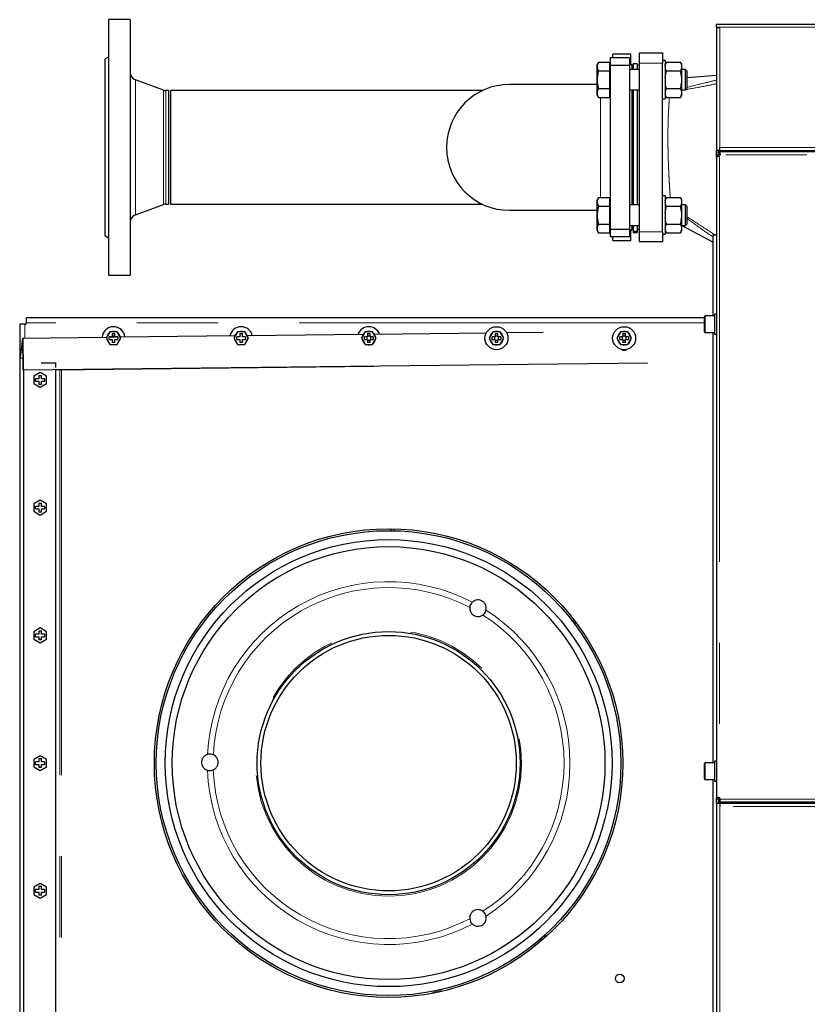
# Model space of a CAD drawing. Header units: millimetres. Extents: x 26 to 239, y 85 to 160.
# Tile 57 of 72: x 140 to 152, y 145 to 160. Entities that reach past the tile are written whole.
import ezdxf

# ---------------------------------------------------------------- set-up
doc = ezdxf.new("R2010")
doc.units = ezdxf.units.MM
doc.linetypes.add('PHANTOM', pattern=[12.7, 6.35, -1.27, 1.27, -1.27, 1.27, -1.27])

msp = doc.modelspace()

# ---------------------------------------------------------------- linework, layer by layer
at = {"color": 7, "linetype": 'Continuous', "lineweight": 25}
for p, q in [((141.292, 160.112), (140.952, 160.112)), ((140.952, 160.112), (140.952, 156.112)), ((141.292, 160.112), (141.292, 156.112)), ((150.477, 159.992), (150.477, 160.042)), ((150.477, 160.042), (150.527, 160.042)), ((150.477, 159.992), (150.527, 159.992)), ((150.477, 159.992), (150.477, 159.977)), ((150.477, 159.977), (150.477, 158.062)), ((150.502, 159.987), (150.502, 159.992)), ((150.527, 160.042), (163.997, 160.042)), ((149.272, 159.592), (149.632, 159.592)), ((149.272, 159.432), (149.272, 159.592)), ((149.632, 159.592), (149.632, 159.432)), ((140.952, 159.526), (140.892, 159.492)), ((140.892, 159.492), (140.892, 156.732)), ((148.627, 159.449), (148.606, 159.412)), ((148.627, 159.449), (148.806, 159.449)), ((148.806, 159.38), (148.806, 159.449)), ((149.112, 159.512), (148.812, 159.512)), ((148.812, 159.512), (148.812, 159.396)), ((148.852, 159.512), (148.852, 159.572)), ((149.132, 159.572), (148.852, 159.572)), ((149.112, 159.512), (149.112, 159.396)), ((149.152, 159.392), (149.112, 159.432)), ((149.132, 159.412), (149.132, 159.572)), ((149.272, 156.792), (149.272, 159.432)), ((149.672, 159.472), (149.632, 159.472)), ((149.632, 156.792), (149.632, 159.432)), ((149.672, 159.472), (149.672, 158.872)), ((149.692, 159.449), (149.672, 159.414)), ((149.692, 159.449), (149.911, 159.449)), ((149.932, 159.414), (149.911, 159.449)), ((148.606, 159.38), (148.606, 159.412)), ((148.606, 159.172), (148.606, 159.38)), ((148.627, 159.311), (148.806, 159.311)), ((148.812, 159.412), (148.806, 159.412)), ((148.806, 159.311), (148.806, 159.38)), ((148.806, 159.172), (148.806, 159.311)), ((149.112, 159.396), (148.812, 159.396)), ((148.812, 159.396), (148.812, 156.827)), ((149.112, 159.396), (149.112, 156.827)), ((149.272, 159.332), (149.112, 159.332)), ((149.172, 159.392), (149.132, 159.415)), ((149.172, 159.392), (149.152, 159.392)), ((149.152, 159.392), (149.152, 159.332)), ((149.232, 159.422), (149.172, 159.422)), ((149.172, 159.422), (149.172, 159.332)), ((149.232, 159.422), (149.232, 159.332)), ((149.272, 159.392), (149.232, 159.392)), ((149.692, 159.311), (149.911, 159.311)), ((149.932, 159.396), (149.932, 159.414)), ((149.932, 159.364), (149.932, 159.396)), ((149.932, 159.203), (149.932, 159.364)), ((149.992, 159.332), (149.932, 159.332)), ((150.012, 159.312), (149.992, 159.332)), ((149.992, 159.012), (149.992, 159.332)), ((150.012, 159.312), (150.012, 159.032)), ((141.81, 159.008), (141.371, 159.168)), ((148.606, 158.964), (148.606, 159.172)), ((148.806, 159.034), (148.806, 159.172)), ((149.932, 159.141), (149.932, 159.203)), ((149.932, 158.98), (149.932, 159.141)), ((150.477, 159.237), (150.012, 159.201)), ((141.892, 159.001), (141.851, 159.001)), ((141.892, 159.001), (141.892, 157.223)), ((146.808, 159.001), (141.922, 159.001)), ((141.922, 159.001), (141.922, 157.223)), ((148.606, 159.097), (147.232, 159.097)), ((148.606, 158.932), (148.606, 158.964)), ((148.627, 159.034), (148.806, 159.034)), ((148.806, 158.964), (148.806, 159.034)), ((148.806, 158.895), (148.806, 158.964)), ((149.112, 159.012), (149.272, 159.012)), ((149.152, 159.012), (149.152, 158.112)), ((149.172, 159.012), (149.172, 157.211)), ((149.232, 159.012), (149.232, 157.211)), ((149.692, 159.034), (149.911, 159.034)), ((149.932, 159.012), (149.992, 159.012)), ((149.932, 158.949), (149.932, 158.98)), ((149.992, 159.012), (150.012, 159.032)), ((148.606, 158.932), (148.627, 158.895)), ((148.627, 158.895), (148.806, 158.895)), ((148.806, 158.932), (148.812, 158.932)), ((149.632, 158.872), (149.672, 158.872)), ((149.672, 158.93), (149.692, 158.895)), ((149.692, 158.895), (149.911, 158.895)), ((149.911, 158.895), (149.932, 158.93)), ((149.932, 158.93), (149.932, 158.949)), ((149.152, 158.112), (149.152, 157.211)), ((150.477, 157.997), (150.477, 158.062)), ((150.527, 158.062), (150.477, 158.062)), ((150.502, 158.062), (150.502, 158.041)), ((150.502, 158.038), (150.502, 158.041)), ((187.408, 158.041), (150.502, 158.041)), ((150.502, 158.02), (150.502, 158.038)), ((150.527, 158.062), (150.527, 158.112)), ((150.527, 158.062), (163.997, 158.062)), ((151.873, 158.062), (151.873, 158.041)), ((150.477, 157.974), (150.477, 157.997)), ((150.477, 157.997), (150.497, 157.997)), ((150.477, 157.974), (150.477, 147.929)), ((150.497, 157.974), (150.477, 157.974)), ((150.497, 157.974), (150.497, 157.997)), ((150.522, 157.997), (150.497, 157.997)), ((150.532, 157.997), (150.522, 157.997)), ((148.627, 157.328), (148.606, 157.291)), ((148.606, 157.259), (148.606, 157.291)), ((148.627, 157.328), (148.806, 157.328)), ((148.806, 157.259), (148.806, 157.328)), ((148.812, 157.291), (148.806, 157.291)), ((149.672, 157.351), (149.632, 157.351)), ((149.672, 157.351), (149.672, 156.751)), ((149.692, 157.328), (149.672, 157.293)), ((149.692, 157.328), (149.911, 157.328)), ((149.932, 157.293), (149.911, 157.328)), ((149.932, 157.274), (149.932, 157.293)), ((149.932, 157.243), (149.932, 157.274)), ((141.371, 157.055), (141.81, 157.215)), ((141.851, 157.223), (141.892, 157.223)), ((141.922, 157.223), (146.808, 157.223)), ((147.232, 157.127), (148.606, 157.127)), ((148.606, 157.051), (148.606, 157.259)), ((148.627, 157.189), (148.806, 157.189)), ((148.806, 157.189), (148.806, 157.259)), ((148.806, 157.051), (148.806, 157.189)), ((149.272, 157.211), (149.112, 157.211)), ((149.692, 157.189), (149.911, 157.189)), ((149.932, 157.082), (149.932, 157.243)), ((149.992, 157.211), (149.932, 157.211)), ((150.012, 157.191), (149.992, 157.211)), ((149.992, 156.891), (149.992, 157.211)), ((150.012, 157.191), (150.012, 156.911)), ((148.606, 156.843), (148.606, 157.051)), ((148.806, 156.912), (148.806, 157.051)), ((149.932, 157.02), (149.932, 157.082)), ((149.932, 156.859), (149.932, 157.02)), ((148.606, 156.811), (148.606, 156.843)), ((148.606, 156.811), (148.627, 156.774)), ((148.627, 156.912), (148.806, 156.912)), ((148.806, 156.843), (148.806, 156.912)), ((148.806, 156.774), (148.806, 156.843)), ((148.806, 156.811), (148.812, 156.811)), ((149.112, 156.827), (148.812, 156.827)), ((148.812, 156.827), (148.812, 156.712)), ((149.112, 156.891), (149.272, 156.891)), ((149.112, 156.792), (149.152, 156.832)), ((149.112, 156.827), (149.112, 156.712)), ((149.132, 156.808), (149.172, 156.832)), ((149.132, 156.652), (149.132, 156.812)), ((149.152, 156.891), (149.152, 156.832)), ((149.152, 156.832), (149.172, 156.832)), ((149.172, 156.891), (149.172, 156.802)), ((149.232, 156.891), (149.232, 156.802)), ((149.232, 156.832), (149.272, 156.832)), ((149.672, 156.809), (149.692, 156.774)), ((149.692, 156.912), (149.911, 156.912)), ((149.911, 156.774), (149.932, 156.809)), ((149.932, 156.891), (149.992, 156.891)), ((149.932, 156.89), (150.422, 156.626)), ((149.932, 156.827), (149.932, 156.859)), ((149.932, 156.809), (149.932, 156.827)), ((149.992, 156.891), (150.012, 156.911)), ((140.892, 156.732), (140.952, 156.697)), ((148.627, 156.774), (148.806, 156.774)), ((149.112, 156.712), (148.812, 156.712)), ((148.852, 156.652), (148.852, 156.712)), ((148.852, 156.652), (149.132, 156.652)), ((149.172, 156.802), (149.232, 156.802)), ((149.172, 156.802), (149.172, 156.778)), ((149.172, 156.778), (149.232, 156.778)), ((149.232, 156.802), (149.232, 156.778)), ((149.272, 156.632), (149.272, 156.792)), ((149.632, 156.792), (149.632, 156.632)), ((149.632, 156.751), (149.672, 156.751)), ((149.692, 156.774), (149.911, 156.774)), ((150.422, 155.472), (150.422, 156.742)), ((150.422, 156.742), (150.477, 156.742)), ((150.424, 156.742), (150.477, 156.742)), ((149.632, 156.632), (149.272, 156.632)), ((140.952, 156.112), (141.292, 156.112)), ((139.659, 155.444), (139.659, 155.364)), ((150.287, 155.444), (139.659, 155.444)), ((150.287, 155.222), (150.287, 155.462)), ((150.447, 155.472), (150.297, 155.472)), ((150.477, 155.499), (150.447, 155.499)), ((150.447, 155.499), (150.447, 155.185)), ((139.639, 155.344), (139.559, 155.344)), ((139.559, 155.344), (139.559, 141.596)), ((139.639, 155.344), (139.659, 155.344)), ((139.659, 155.344), (139.659, 155.364)), ((139.573, 154.824), (139.607, 155.124)), ((139.573, 154.823), (139.607, 155.122)), ((139.608, 155.127), (139.607, 155.124)), ((139.607, 155.124), (139.607, 155.122)), ((139.607, 155.124), (139.613, 154.624)), ((139.608, 155.127), (140.923, 155.142)), ((139.614, 154.627), (139.608, 155.127)), ((140.971, 155.224), (140.914, 155.124)), ((140.914, 155.124), (140.971, 155.024)), ((141.009, 155.144), (140.959, 155.144)), ((140.959, 155.104), (140.959, 155.144)), ((141.087, 155.224), (140.971, 155.224)), ((140.979, 155.142), (141.078, 155.143)), ((140.999, 155.144), (140.999, 155.142)), ((141.009, 155.195), (141.049, 155.195)), ((141.009, 155.195), (141.009, 155.144)), ((141.049, 155.154), (141.009, 155.154)), ((141.049, 155.144), (141.049, 155.195)), ((141.099, 155.144), (141.049, 155.144)), ((141.059, 155.143), (141.059, 155.144)), ((141.145, 155.124), (141.087, 155.224)), ((141.087, 155.024), (141.145, 155.124)), ((141.099, 155.144), (141.099, 155.104)), ((141.133, 155.144), (142.937, 155.165)), ((142.971, 155.224), (142.914, 155.124)), ((142.914, 155.124), (142.971, 155.024)), ((143.009, 155.144), (142.959, 155.144)), ((142.959, 155.104), (142.959, 155.144)), ((143.087, 155.224), (142.971, 155.224)), ((143.009, 155.195), (143.049, 155.195)), ((143.009, 155.195), (143.009, 155.144)), ((143.049, 155.144), (143.049, 155.195)), ((143.099, 155.144), (143.049, 155.144)), ((143.145, 155.124), (143.087, 155.224)), ((143.087, 155.024), (143.145, 155.124)), ((143.099, 155.144), (143.099, 155.104)), ((143.12, 155.167), (144.945, 155.187)), ((144.971, 155.224), (144.914, 155.124)), ((144.914, 155.124), (144.971, 155.024)), ((145.009, 155.144), (144.959, 155.144)), ((144.959, 155.104), (144.959, 155.144)), ((145.087, 155.224), (144.971, 155.224)), ((144.999, 155.144), (144.999, 155.104)), ((145.009, 155.195), (145.049, 155.195)), ((145.009, 155.195), (145.009, 155.144)), ((145.049, 155.154), (145.009, 155.154)), ((145.049, 155.144), (145.049, 155.195)), ((145.099, 155.144), (145.049, 155.144)), ((145.059, 155.104), (145.059, 155.144)), ((145.145, 155.124), (145.087, 155.224)), ((145.087, 155.024), (145.145, 155.124)), ((145.099, 155.144), (145.099, 155.104)), ((145.112, 155.189), (146.87, 155.209)), ((146.971, 155.224), (146.914, 155.124)), ((146.914, 155.124), (146.971, 155.024)), ((147.009, 155.144), (146.959, 155.144)), ((146.959, 155.104), (146.959, 155.144)), ((147.087, 155.224), (146.971, 155.224)), ((146.999, 155.144), (146.999, 155.104)), ((147.009, 155.195), (147.049, 155.195)), ((147.009, 155.195), (147.009, 155.144)), ((147.049, 155.154), (147.009, 155.154)), ((147.049, 155.144), (147.049, 155.195)), ((147.099, 155.144), (147.049, 155.144)), ((147.059, 155.104), (147.059, 155.144)), ((147.145, 155.124), (147.087, 155.224)), ((147.087, 155.024), (147.145, 155.124)), ((147.099, 155.144), (147.099, 155.104)), ((147.186, 155.213), (147.758, 155.22)), ((148.971, 155.224), (148.914, 155.124)), ((148.914, 155.124), (148.971, 155.024)), ((149.009, 155.144), (148.959, 155.144)), ((148.959, 155.104), (148.959, 155.144)), ((149.087, 155.224), (148.971, 155.224)), ((148.999, 155.144), (148.999, 155.104)), ((149.009, 155.195), (149.049, 155.195)), ((149.009, 155.195), (149.009, 155.144)), ((149.049, 155.154), (149.009, 155.154)), ((149.049, 155.144), (149.049, 155.195)), ((149.099, 155.144), (149.049, 155.144)), ((149.059, 155.104), (149.059, 155.144)), ((149.145, 155.124), (149.087, 155.224)), ((149.087, 155.024), (149.145, 155.124)), ((149.099, 155.144), (149.099, 155.104)), ((150.297, 155.212), (150.447, 155.212)), ((150.422, 148.472), (150.422, 155.212)), ((150.447, 155.185), (150.477, 155.185)), ((140.959, 155.104), (141.009, 155.104)), ((140.971, 155.024), (141.087, 155.024)), ((141.009, 155.104), (141.009, 155.054)), ((141.049, 155.054), (141.009, 155.054)), ((141.049, 155.054), (141.049, 155.104)), ((141.049, 155.104), (141.099, 155.104)), ((142.959, 155.104), (143.009, 155.104)), ((142.971, 155.024), (143.087, 155.024)), ((143.009, 155.104), (143.009, 155.054)), ((143.049, 155.054), (143.009, 155.054)), ((143.049, 155.054), (143.049, 155.104)), ((143.049, 155.104), (143.099, 155.104)), ((144.959, 155.104), (145.009, 155.104)), ((144.971, 155.024), (145.087, 155.024)), ((145.009, 155.104), (145.009, 155.054)), ((145.009, 155.094), (145.049, 155.094)), ((145.049, 155.054), (145.009, 155.054)), ((145.049, 155.054), (145.049, 155.104)), ((145.049, 155.104), (145.099, 155.104)), ((146.959, 155.104), (147.009, 155.104)), ((146.971, 155.024), (147.087, 155.024)), ((147.009, 155.104), (147.009, 155.054)), ((147.009, 155.094), (147.049, 155.094)), ((147.049, 155.054), (147.009, 155.054)), ((147.049, 155.054), (147.049, 155.104)), ((147.049, 155.104), (147.099, 155.104)), ((148.959, 155.104), (149.009, 155.104)), ((148.971, 155.024), (149.087, 155.024)), ((149.009, 155.104), (149.009, 155.054)), ((149.009, 155.094), (149.049, 155.094)), ((149.049, 155.054), (149.009, 155.054)), ((149.049, 155.054), (149.049, 155.104)), ((149.049, 155.104), (149.099, 155.104)), ((139.572, 154.817), (139.573, 154.824)), ((139.572, 154.815), (139.573, 154.823)), ((139.572, 154.817), (139.611, 154.812)), ((139.572, 154.817), (139.572, 154.815)), ((139.572, 154.815), (139.611, 154.81)), ((139.614, 154.627), (149.393, 154.739)), ((139.898, 154.739), (140.119, 154.739)), ((140.119, 154.739), (140.119, 154.663)), ((140.119, 154.739), (140.119, 154.739)), ((140.119, 154.63), (145.108, 154.687)), ((139.613, 154.624), (139.614, 154.627)), ((139.613, 154.624), (139.619, 154.624)), ((139.619, 154.627), (139.619, 142.04)), ((139.879, 154.586), (139.779, 154.528)), ((139.779, 154.528), (139.779, 154.413)), ((139.859, 154.541), (139.899, 154.541)), ((139.859, 154.541), (139.859, 154.49)), ((139.979, 154.528), (139.879, 154.586)), ((139.899, 154.49), (139.899, 154.541)), ((139.979, 154.413), (139.979, 154.528)), ((140.119, 154.633), (140.119, 142.034)), ((140.119, 154.63), (140.119, 142.037)), ((139.779, 154.413), (139.879, 154.355)), ((139.859, 154.49), (139.809, 154.49)), ((139.809, 154.45), (139.809, 154.49)), ((139.809, 154.45), (139.859, 154.45)), ((139.859, 154.45), (139.859, 154.4)), ((139.899, 154.4), (139.859, 154.4)), ((139.879, 154.355), (139.979, 154.413)), ((139.949, 154.49), (139.899, 154.49)), ((139.899, 154.4), (139.899, 154.45)), ((139.899, 154.45), (139.949, 154.45)), ((139.949, 154.49), (139.949, 154.45)), ((139.879, 152.586), (139.779, 152.528)), ((139.779, 152.528), (139.779, 152.413)), ((139.859, 152.49), (139.809, 152.49)), ((139.809, 152.45), (139.809, 152.49)), ((139.859, 152.541), (139.899, 152.541)), ((139.859, 152.541), (139.859, 152.49)), ((139.979, 152.528), (139.879, 152.586)), ((139.899, 152.49), (139.899, 152.541)), ((139.949, 152.49), (139.899, 152.49)), ((139.949, 152.49), (139.949, 152.45)), ((139.979, 152.413), (139.979, 152.528)), ((139.779, 152.413), (139.879, 152.355)), ((139.809, 152.45), (139.859, 152.45)), ((139.859, 152.45), (139.859, 152.4)), ((139.899, 152.4), (139.859, 152.4)), ((139.879, 152.355), (139.979, 152.413)), ((139.899, 152.4), (139.899, 152.45)), ((139.899, 152.45), (139.949, 152.45)), ((139.879, 150.586), (139.779, 150.528)), ((139.779, 150.528), (139.779, 150.413)), ((139.859, 150.49), (139.809, 150.49)), ((139.809, 150.45), (139.809, 150.49)), ((139.859, 150.541), (139.899, 150.541)), ((139.859, 150.541), (139.859, 150.49)), ((139.979, 150.528), (139.879, 150.586)), ((139.899, 150.49), (139.899, 150.541)), ((139.949, 150.49), (139.899, 150.49)), ((139.949, 150.49), (139.949, 150.45)), ((139.979, 150.413), (139.979, 150.528)), ((139.779, 150.413), (139.879, 150.355)), ((139.809, 150.45), (139.859, 150.45)), ((139.859, 150.45), (139.859, 150.4)), ((139.899, 150.4), (139.859, 150.4)), ((139.879, 150.355), (139.979, 150.413)), ((139.899, 150.4), (139.899, 150.45)), ((139.899, 150.45), (139.949, 150.45)), ((139.879, 148.586), (139.779, 148.528)), ((139.779, 148.528), (139.779, 148.413)), ((139.859, 148.49), (139.809, 148.49)), ((139.809, 148.45), (139.809, 148.49)), ((139.859, 148.541), (139.899, 148.541)), ((139.859, 148.541), (139.859, 148.49)), ((139.979, 148.528), (139.879, 148.586)), ((139.899, 148.49), (139.899, 148.541)), ((139.949, 148.49), (139.899, 148.49)), ((139.949, 148.49), (139.949, 148.45)), ((139.979, 148.413), (139.979, 148.528)), ((150.477, 148.499), (150.447, 148.499)), ((150.447, 148.499), (150.447, 148.185)), ((139.779, 148.413), (139.879, 148.355)), ((139.809, 148.45), (139.859, 148.45)), ((139.859, 148.45), (139.859, 148.4)), ((139.899, 148.4), (139.859, 148.4)), ((139.879, 148.355), (139.979, 148.413)), ((139.899, 148.4), (139.899, 148.45)), ((139.899, 148.45), (139.949, 148.45)), ((150.287, 148.222), (150.287, 148.462)), ((150.447, 148.472), (150.297, 148.472)), ((150.297, 148.212), (150.447, 148.212)), ((150.422, 141.472), (150.422, 148.212)), ((150.447, 148.185), (150.477, 148.185)), ((150.477, 147.929), (150.497, 147.929)), ((150.477, 147.907), (150.477, 147.929)), ((150.477, 147.842), (150.477, 147.907)), ((150.497, 147.907), (150.477, 147.907)), ((150.497, 147.907), (150.497, 147.929)), ((150.497, 147.907), (150.522, 147.907)), ((150.502, 147.883), (150.502, 147.865)), ((150.502, 147.862), (150.502, 147.865)), ((150.502, 147.862), (187.408, 147.862)), ((150.502, 147.862), (150.502, 147.842)), ((150.522, 147.907), (150.532, 147.907)), ((150.477, 147.842), (150.477, 136.706)), ((150.477, 147.842), (150.527, 147.842)), ((150.527, 147.842), (150.527, 147.792)), ((150.527, 147.842), (169.787, 147.842)), ((139.879, 146.586), (139.779, 146.528)), ((139.779, 146.528), (139.779, 146.413)), ((139.859, 146.49), (139.809, 146.49)), ((139.809, 146.45), (139.809, 146.49)), ((139.859, 146.541), (139.899, 146.541)), ((139.859, 146.541), (139.859, 146.49)), ((139.979, 146.528), (139.879, 146.586)), ((139.899, 146.49), (139.899, 146.541)), ((139.949, 146.49), (139.899, 146.49)), ((139.949, 146.49), (139.949, 146.45)), ((139.979, 146.413), (139.979, 146.528)), ((139.779, 146.413), (139.879, 146.355)), ((139.809, 146.45), (139.859, 146.45)), ((139.859, 146.45), (139.859, 146.4)), ((139.899, 146.4), (139.859, 146.4)), ((139.879, 146.355), (139.979, 146.413)), ((139.899, 146.4), (139.899, 146.45)), ((139.899, 146.45), (139.949, 146.45))]:
    msp.add_line(p, q, dxfattribs=at)
at = {"color": 8, "linetype": 'PHANTOM', "lineweight": 18}
for p, q in [((150.527, 159.992), (150.527, 158.112)), ((150.527, 159.992), (163.997, 159.992)), ((149.632, 159.432), (149.272, 159.432)), ((141.371, 159.168), (141.371, 157.055)), ((141.81, 159.008), (141.81, 157.215)), ((141.851, 159.001), (141.851, 157.223)), ((150.527, 158.112), (163.997, 158.112)), ((150.522, 157.997), (150.522, 157.974)), ((150.522, 157.974), (150.522, 147.929)), ((187.453, 157.996), (150.532, 157.996)), ((149.272, 156.792), (149.632, 156.792)), ((150.297, 155.472), (150.297, 155.212)), ((139.639, 155.344), (139.639, 155.127)), ((150.287, 155.364), (139.659, 155.364)), ((139.573, 154.824), (139.573, 154.823)), ((140.189, 154.631), (140.189, 142.036)), ((140.212, 154.631), (140.212, 142.036)), ((145.34, 152.14), (145.401, 152.11)), ((145.387, 152.14), (145.449, 152.109)), ((148.2, 150.721), (148.262, 150.69)), ((148.23, 150.683), (148.29, 150.652)), ((150.297, 148.472), (150.297, 148.212)), ((150.522, 147.929), (150.522, 147.907)), ((150.532, 147.907), (187.453, 147.907)), ((150.527, 147.792), (150.527, 136.692)), ((169.787, 147.792), (150.527, 147.792)), ((147.791, 145.74), (147.682, 145.685)), ((147.847, 145.792), (147.747, 145.741)), ((146.103, 144.912), (146.003, 144.861)), ((146.188, 144.931), (146.079, 144.876))]:
    msp.add_line(p, q, dxfattribs=at)
at = {"color": 7, "linetype": 'Continuous', "lineweight": 25}
for centre, radius in [((147.029, 155.124), 0.18), ((149.029, 155.124), 0.18), ((145.339, 148.47), 3.67), ((145.339, 148.47), 3.64), ((145.339, 148.47), 3.5), ((145.339, 148.47), 3.39), ((145.339, 148.47), 2.06), ((145.339, 148.47), 2), ((148.959, 145.096), 0.068)]:
    msp.add_circle(centre, radius, dxfattribs=at)
at = {"color": 8, "linetype": 'PHANTOM', "lineweight": 18}
msp.add_circle((145.339, 148.47), 2.083, dxfattribs=at)
at = {"color": 7, "linetype": 'Continuous', "lineweight": 25}
for centre, radius, start, end in [((141.412, 159.28), 0.12, 180, 250), ((141.851, 159.121), 0.12, 250, 270), ((147.232, 158.112), 0.985, 90, 270), ((150.502, 157.997), 0.03, 310.8816, 359.9332), ((141.851, 157.103), 0.12, 90, 110), ((141.412, 156.943), 0.12, 110, 180), ((150.297, 155.462), 0.01, 90, 180), ((141.029, 155.124), 0.18, 90, 174.8287), ((141.029, 155.124), 0.18, 6.48, 90), ((143.029, 155.124), 0.18, 90, 167.4519), ((143.029, 155.124), 0.18, 13.8568, 90), ((145.029, 155.124), 0.18, 90, 159.8435), ((145.029, 155.124), 0.18, 21.4652, 90), ((141.029, 155.124), 0.105, 132.2472, 167.7528), ((141.029, 155.124), 0.105, 72.2472, 107.7528), ((141.029, 155.124), 0.105, 12.2472, 47.7528), ((143.029, 155.124), 0.105, 132.2472, 157.6046), ((143.029, 155.124), 0.105, 72.2472, 107.7528), ((143.029, 155.124), 0.105, 23.7041, 47.7528), ((145.029, 155.124), 0.105, 132.2472, 167.7528), ((145.029, 155.124), 0.105, 72.2472, 107.7528), ((145.029, 155.124), 0.105, 12.2472, 47.7528), ((147.029, 155.124), 0.105, 132.2472, 167.7528), ((147.029, 155.124), 0.105, 72.2472, 107.7528), ((147.029, 155.124), 0.105, 12.2472, 47.7528), ((149.029, 155.124), 0.105, 132.2472, 167.7528), ((149.029, 155.124), 0.105, 72.2472, 107.7528), ((149.029, 155.124), 0.105, 12.2472, 47.7528), ((150.297, 155.222), 0.01, 180, 270), ((145.029, 155.124), 0.105, 192.2472, 227.7528), ((145.029, 155.124), 0.105, 252.2472, 287.7528), ((145.029, 155.124), 0.105, 312.2472, 347.7528), ((147.029, 155.124), 0.105, 192.2472, 227.7528), ((147.029, 155.124), 0.105, 252.2472, 287.7528), ((147.029, 155.124), 0.105, 312.2472, 347.7528), ((149.029, 155.124), 0.105, 192.2472, 227.7528), ((149.029, 155.124), 0.105, 252.2472, 287.7528), ((149.029, 155.124), 0.105, 312.2472, 347.7528), ((149.029, 154.999), 0.065, 230.5616, 309.4384), ((150.297, 148.462), 0.01, 90, 180), ((150.297, 148.222), 0.01, 180, 270), ((150.502, 147.907), 0.03, 0.0668, 49.1184)]:
    msp.add_arc(centre, radius, start, end, dxfattribs=at)
at = {"color": 8, "linetype": 'PHANTOM', "lineweight": 18}
for radius, start, end in [(2.841, 62.5046, 177.2587), (2.749, 62.4677, 177.296), (2.841, 302.5046, 57.4954), (2.749, 302.4677, 57.5323), (2.841, 182.2682, 297.4954), (2.749, 182.2309, 297.5323)]:
    msp.add_arc((145.339, 148.47), radius, start, end, dxfattribs=at)
at = {"color": 7, "linetype": 'Continuous', "lineweight": 25}
for points, knots in [([(150.477, 159.977), (150.477, 159.978), (150.478, 159.98), (150.487, 159.984), (150.5, 159.987), (150.514, 159.989), (150.523, 159.991), (150.527, 159.992)], [0, 0, 0, 0, 0.218174, 0.436305, 0.654478, 0.872649, 1, 1, 1, 1]), ([(148.627, 159.449), (148.625, 159.445), (148.617, 159.431), (148.608, 159.408), (148.606, 159.39), (148.606, 159.38)], [0, 0, 0, 0, 0.194813, 0.5946716, 1, 1, 1, 1]), ([(149.672, 159.396), (149.672, 159.4), (149.676, 159.418), (149.685, 159.436), (149.692, 159.449)], [0, 0, 0, 0, 0.2308047, 1, 1, 1, 1]), ([(149.932, 159.396), (149.931, 159.4), (149.928, 159.418), (149.918, 159.436), (149.911, 159.449)], [0, 0, 0, 0, 0.2308047, 1, 1, 1, 1]), ([(148.606, 159.38), (148.606, 159.375), (148.607, 159.361), (148.613, 159.337), (148.622, 159.32), (148.627, 159.311)], [0, 0, 0, 0, 0.219131, 0.607266, 1, 1, 1, 1]), ([(148.627, 159.311), (148.621, 159.288), (148.609, 159.243), (148.607, 159.196), (148.606, 159.172)], [0, 0, 0, 0, 0.4954563, 1, 1, 1, 1]), ([(149.692, 159.311), (149.689, 159.316), (149.679, 159.334), (149.675, 159.352), (149.672, 159.364)], [0, 0, 0, 0, 0.316685, 1, 1, 1, 1]), ([(149.672, 159.203), (149.672, 159.204), (149.675, 159.241), (149.683, 159.276), (149.692, 159.311)], [0, 0, 0, 0, 0.030015, 1, 1, 1, 1]), ([(149.911, 159.311), (149.915, 159.316), (149.924, 159.334), (149.929, 159.352), (149.932, 159.364)], [0, 0, 0, 0, 0.316685, 1, 1, 1, 1]), ([(149.932, 159.203), (149.932, 159.204), (149.929, 159.241), (149.92, 159.276), (149.911, 159.311)], [0, 0, 0, 0, 0.030015, 1, 1, 1, 1]), ([(148.606, 159.172), (148.606, 159.169), (148.606, 159.144), (148.611, 159.097), (148.622, 159.055), (148.627, 159.034)], [0, 0, 0, 0, 0.0701003, 0.5307918, 1, 1, 1, 1]), ([(149.692, 159.034), (149.691, 159.037), (149.681, 159.072), (149.676, 159.109), (149.672, 159.141)], [0, 0, 0, 0, 0.107803, 1, 1, 1, 1]), ([(149.911, 159.034), (149.913, 159.037), (149.923, 159.072), (149.927, 159.109), (149.932, 159.141)], [0, 0, 0, 0, 0.107803, 1, 1, 1, 1]), ([(148.627, 159.034), (148.621, 159.022), (148.609, 159), (148.607, 158.976), (148.606, 158.964)], [0, 0, 0, 0, 0.495474, 1, 1, 1, 1]), ([(148.606, 158.964), (148.606, 158.963), (148.606, 158.95), (148.611, 158.927), (148.622, 158.906), (148.627, 158.895)], [0, 0, 0, 0, 0.070102, 0.530777, 1, 1, 1, 1]), ([(149.672, 158.98), (149.672, 158.98), (149.675, 158.999), (149.683, 159.016), (149.692, 159.034)], [0, 0, 0, 0, 0.030022, 1, 1, 1, 1]), ([(149.932, 158.98), (149.932, 158.98), (149.929, 158.999), (149.92, 159.016), (149.911, 159.034)], [0, 0, 0, 0, 0.030022, 1, 1, 1, 1]), ([(149.692, 158.895), (149.691, 158.897), (149.681, 158.914), (149.676, 158.933), (149.672, 158.949)], [0, 0, 0, 0, 0.107802, 1, 1, 1, 1]), ([(149.911, 158.895), (149.913, 158.897), (149.923, 158.914), (149.927, 158.933), (149.932, 158.949)], [0, 0, 0, 0, 0.107802, 1, 1, 1, 1]), ([(150.502, 158.038), (150.504, 158.038), (150.508, 158.038), (150.514, 158.037), (150.519, 158.034), (150.524, 158.03), (150.527, 158.024), (150.53, 158.017), (150.532, 158.007), (150.532, 158), (150.532, 157.996)], [0, 0, 0, 0, 0.0885188, 0.1839946, 0.2910844, 0.4118859, 0.545625, 0.6905101, 0.841961, 1, 1, 1, 1]), ([(150.522, 157.974), (150.519, 157.973), (150.514, 157.97), (150.505, 157.968), (150.497, 157.967), (150.49, 157.966), (150.484, 157.967), (150.479, 157.968), (150.477, 157.97), (150.477, 157.973), (150.477, 157.974)], [0, 0, 0, 0, 0.115365, 0.238993, 0.368189, 0.5, 0.631869, 0.760884, 0.883213, 1, 1, 1, 1]), ([(150.504, 157.967), (150.503, 157.967), (150.5, 157.967), (150.498, 157.968), (150.497, 157.971), (150.497, 157.973), (150.497, 157.974)], [0, 0, 0, 0, 0.249861, 0.499788, 0.747462, 1, 1, 1, 1]), ([(150.502, 158.02), (150.506, 158.02), (150.512, 158.019), (150.519, 158.018), (150.523, 158.015), (150.527, 158.012), (150.53, 158.008), (150.532, 158.002), (150.532, 157.998), (150.532, 157.996)], [0, 0, 0, 0, 0.249298, 0.37453, 0.499715, 0.624877, 0.75002, 0.873991, 1, 1, 1, 1]), ([(148.627, 157.328), (148.625, 157.324), (148.617, 157.31), (148.608, 157.287), (148.606, 157.268), (148.606, 157.259)], [0, 0, 0, 0, 0.194813, 0.5946716, 1, 1, 1, 1]), ([(149.672, 157.274), (149.672, 157.278), (149.676, 157.297), (149.685, 157.314), (149.692, 157.328)], [0, 0, 0, 0, 0.230809, 1, 1, 1, 1]), ([(149.932, 157.274), (149.931, 157.278), (149.928, 157.297), (149.918, 157.314), (149.911, 157.328)], [0, 0, 0, 0, 0.230809, 1, 1, 1, 1]), ([(148.606, 157.259), (148.606, 157.254), (148.607, 157.239), (148.613, 157.216), (148.622, 157.198), (148.627, 157.189)], [0, 0, 0, 0, 0.219136, 0.607266, 1, 1, 1, 1]), ([(148.627, 157.189), (148.621, 157.167), (148.609, 157.121), (148.607, 157.075), (148.606, 157.051)], [0, 0, 0, 0, 0.495465, 1, 1, 1, 1]), ([(149.692, 157.189), (149.689, 157.195), (149.679, 157.213), (149.675, 157.231), (149.672, 157.243)], [0, 0, 0, 0, 0.316682, 1, 1, 1, 1]), ([(149.672, 157.082), (149.672, 157.083), (149.675, 157.119), (149.683, 157.155), (149.692, 157.189)], [0, 0, 0, 0, 0.030025, 1, 1, 1, 1]), ([(149.911, 157.189), (149.915, 157.195), (149.924, 157.213), (149.929, 157.231), (149.932, 157.243)], [0, 0, 0, 0, 0.316682, 1, 1, 1, 1]), ([(149.932, 157.082), (149.932, 157.083), (149.929, 157.119), (149.92, 157.155), (149.911, 157.189)], [0, 0, 0, 0, 0.030025, 1, 1, 1, 1]), ([(148.606, 157.051), (148.606, 157.048), (148.606, 157.023), (148.611, 156.976), (148.622, 156.934), (148.627, 156.912)], [0, 0, 0, 0, 0.070109, 0.530784, 1, 1, 1, 1]), ([(149.692, 156.912), (149.691, 156.916), (149.681, 156.951), (149.676, 156.987), (149.672, 157.02)], [0, 0, 0, 0, 0.107794, 1, 1, 1, 1]), ([(149.911, 156.912), (149.913, 156.916), (149.923, 156.951), (149.927, 156.987), (149.932, 157.02)], [0, 0, 0, 0, 0.107794, 1, 1, 1, 1]), ([(148.627, 156.912), (148.621, 156.901), (148.609, 156.878), (148.607, 156.855), (148.606, 156.843)], [0, 0, 0, 0, 0.495474, 1, 1, 1, 1]), ([(148.606, 156.843), (148.606, 156.841), (148.606, 156.829), (148.611, 156.805), (148.622, 156.784), (148.627, 156.774)], [0, 0, 0, 0, 0.070106, 0.530777, 1, 1, 1, 1]), ([(149.672, 156.859), (149.672, 156.859), (149.675, 156.877), (149.683, 156.895), (149.692, 156.912)], [0, 0, 0, 0, 0.030027, 1, 1, 1, 1]), ([(149.692, 156.774), (149.691, 156.776), (149.681, 156.793), (149.676, 156.811), (149.672, 156.827)], [0, 0, 0, 0, 0.107803, 1, 1, 1, 1]), ([(149.932, 156.859), (149.932, 156.859), (149.929, 156.877), (149.92, 156.895), (149.911, 156.912)], [0, 0, 0, 0, 0.030027, 1, 1, 1, 1]), ([(149.911, 156.774), (149.913, 156.776), (149.923, 156.793), (149.927, 156.811), (149.932, 156.827)], [0, 0, 0, 0, 0.107803, 1, 1, 1, 1]), ([(146.651, 150.991), (146.646, 150.986), (146.632, 150.972), (146.616, 150.943), (146.612, 150.92), (146.61, 150.908)], [0, 0, 0, 0, 0.23558, 0.624341, 1, 1, 1, 1]), ([(146.866, 150.867), (146.868, 150.881), (146.871, 150.911), (146.858, 150.955), (146.831, 150.991), (146.795, 151.015), (146.753, 151.027), (146.711, 151.024), (146.675, 151.011), (146.658, 150.996), (146.651, 150.991)], [0, 0, 0, 0, 0.136951, 0.274107, 0.407121, 0.535246, 0.660973, 0.787464, 0.917473, 1, 1, 1, 1]), ([(146.61, 150.908), (146.61, 150.893), (146.61, 150.864), (146.629, 150.822), (146.659, 150.79), (146.698, 150.77), (146.74, 150.763), (146.781, 150.769), (146.804, 150.783), (146.815, 150.79)], [0, 0, 0, 0, 0.150916, 0.302084, 0.4481, 0.588416, 0.726902, 0.867958, 1, 1, 1, 1]), ([(146.815, 150.79), (146.816, 150.79), (146.827, 150.799), (146.846, 150.818), (146.86, 150.846), (146.865, 150.862), (146.866, 150.867)], [0, 0, 0, 0, 0.040068, 0.462681, 0.836612, 1, 1, 1, 1]), ([(142.501, 148.606), (142.487, 148.601), (142.46, 148.589), (142.429, 148.556), (142.411, 148.515), (142.407, 148.471), (142.418, 148.429), (142.441, 148.393), (142.47, 148.369), (142.492, 148.361), (142.5, 148.358)], [0, 0, 0, 0, 0.136935, 0.274069, 0.407063, 0.535173, 0.660878, 0.787347, 0.917335, 1, 1, 1, 1]), ([(142.593, 148.6), (142.583, 148.604), (142.561, 148.612), (142.528, 148.613), (142.509, 148.608), (142.501, 148.606)], [0, 0, 0, 0, 0.369082, 0.739272, 1, 1, 1, 1]), ([(142.592, 148.363), (142.605, 148.371), (142.631, 148.385), (142.657, 148.423), (142.67, 148.465), (142.669, 148.508), (142.653, 148.548), (142.628, 148.581), (142.605, 148.594), (142.593, 148.6)], [0, 0, 0, 0, 0.150936, 0.302124, 0.448165, 0.588506, 0.727012, 0.868098, 1, 1, 1, 1]), ([(142.5, 148.358), (142.508, 148.356), (142.527, 148.351), (142.56, 148.352), (142.582, 148.36), (142.592, 148.363)], [0, 0, 0, 0, 0.260738, 0.630933, 1, 1, 1, 1]), ([(150.477, 147.929), (150.477, 147.93), (150.477, 147.933), (150.479, 147.935), (150.484, 147.936), (150.49, 147.937), (150.497, 147.936), (150.505, 147.935), (150.514, 147.933), (150.519, 147.93), (150.522, 147.929)], [0, 0, 0, 0, 0.115394, 0.238984, 0.3682, 0.499997, 0.631884, 0.760895, 0.883217, 1, 1, 1, 1]), ([(150.497, 147.929), (150.497, 147.93), (150.497, 147.932), (150.498, 147.935), (150.499, 147.935), (150.5, 147.936)], [0, 0, 0, 0, 0.3721142, 0.7451995, 1, 1, 1, 1]), ([(150.532, 147.907), (150.532, 147.903), (150.532, 147.896), (150.53, 147.887), (150.527, 147.879), (150.524, 147.873), (150.519, 147.869), (150.514, 147.866), (150.508, 147.865), (150.504, 147.865), (150.502, 147.865)], [0, 0, 0, 0, 0.1568, 0.309491, 0.454376, 0.588114, 0.708916, 0.816018, 0.910741, 1, 1, 1, 1]), ([(150.532, 147.907), (150.532, 147.905), (150.532, 147.901), (150.53, 147.895), (150.527, 147.891), (150.523, 147.888), (150.519, 147.885), (150.512, 147.884), (150.506, 147.883), (150.502, 147.883)], [0, 0, 0, 0, 0.124999, 0.250036, 0.375131, 0.500294, 0.625479, 0.750723, 1, 1, 1, 1]), ([(146.815, 146.151), (146.802, 146.159), (146.776, 146.173), (146.731, 146.178), (146.688, 146.168), (146.651, 146.144), (146.624, 146.111), (146.609, 146.073), (146.61, 146.046), (146.61, 146.033)], [0, 0, 0, 0, 0.150917, 0.302084, 0.4481, 0.588416, 0.726902, 0.867957, 1, 1, 1, 1]), ([(146.61, 146.033), (146.611, 146.025), (146.614, 146.006), (146.627, 145.975), (146.643, 145.958), (146.651, 145.95)], [0, 0, 0, 0, 0.253133, 0.639164, 1, 1, 1, 1]), ([(146.651, 145.95), (146.663, 145.941), (146.686, 145.923), (146.731, 145.913), (146.776, 145.918), (146.815, 145.937), (146.846, 145.968), (146.865, 146.006), (146.871, 146.043), (146.867, 146.066), (146.866, 146.074)], [0, 0, 0, 0, 0.136948, 0.274106, 0.407117, 0.53524, 0.660966, 0.787464, 0.917467, 1, 1, 1, 1]), ([(146.866, 146.074), (146.864, 146.08), (146.86, 146.098), (146.844, 146.125), (146.826, 146.143), (146.816, 146.151), (146.815, 146.151)], [0, 0, 0, 0, 0.193126, 0.596157, 0.955906, 1, 1, 1, 1])]:
    msp.add_open_spline(points, degree=3, knots=knots, dxfattribs=at)
at = {"color": 8, "linetype": 'PHANTOM', "lineweight": 18}
for points, knots in [([(150.012, 159.051), (150.106, 159.075), (150.261, 159.115), (150.416, 159.151), (150.477, 159.165)], [0, 0, 0, 0, 0.607005, 1, 1, 1, 1]), ([(149.972, 159.012), (149.968, 159.011), (149.954, 159.009), (149.94, 159.006), (149.932, 159.005)], [0, 0, 0, 0, 0.348733, 1, 1, 1, 1]), ([(149.972, 159.012), (149.968, 159.011), (149.954, 159.009), (149.94, 159.006), (149.932, 159.005)], [0, 0, 0, 0, 0.34874, 1, 1, 1, 1]), ([(150.477, 159.107), (150.413, 159.095), (150.253, 159.063), (150.093, 159.034), (149.996, 159.017)], [0, 0, 0, 0, 0.3929832, 1, 1, 1, 1]), ([(148.658, 158.112), (148.658, 158.15), (148.658, 158.242), (148.658, 158.361), (148.657, 158.466), (148.657, 158.568), (148.657, 158.663), (148.657, 158.751), (148.657, 158.792), (148.656, 158.842), (148.656, 158.869), (148.656, 158.895)], [0, 0, 0, 0, 0.1260249, 0.3059645, 0.3986255, 0.4912905, 0.6712346, 0.7639, 0.8565645, 0.8573384, 1, 1, 1, 1]), ([(149.738, 158.895), (149.737, 158.883), (149.734, 158.846), (149.73, 158.777), (149.725, 158.691), (149.721, 158.601), (149.718, 158.507), (149.716, 158.411), (149.715, 158.313), (149.715, 158.213), (149.716, 158.11), (149.718, 158.007), (149.721, 157.903), (149.725, 157.8), (149.729, 157.697), (149.735, 157.595), (149.74, 157.496), (149.746, 157.407), (149.749, 157.352), (149.751, 157.328)], [0, 0, 0, 0, 0.028827, 0.087985, 0.147137, 0.207708, 0.268274, 0.32697, 0.385666, 0.446052, 0.506439, 0.567489, 0.628541, 0.691356, 0.754177, 0.818273, 0.882374, 0.948072, 1, 1, 1, 1]), ([(148.656, 157.328), (148.656, 157.333), (148.656, 157.37), (148.657, 157.434), (148.657, 157.52), (148.657, 157.611), (148.657, 157.71), (148.658, 157.814), (148.658, 157.903), (148.658, 158.003), (148.658, 158.075), (148.658, 158.112)], [0, 0, 0, 0, 0.02801, 0.208368, 0.301246, 0.394123, 0.574438, 0.667292, 0.760147, 0.879339, 1, 1, 1, 1]), ([(150.012, 157.027), (150.107, 156.966), (150.253, 156.871), (150.401, 156.775), (150.453, 156.742)], [0, 0, 0, 0, 0.647204, 1, 1, 1, 1]), ([(150.422, 156.707), (150.377, 156.739), (150.239, 156.834), (150.103, 156.933), (150.012, 156.999)], [0, 0, 0, 0, 0.32812, 1, 1, 1, 1])]:
    msp.add_open_spline(points, degree=3, knots=knots, dxfattribs=at)

doc.saveas('drawing.dxf')
